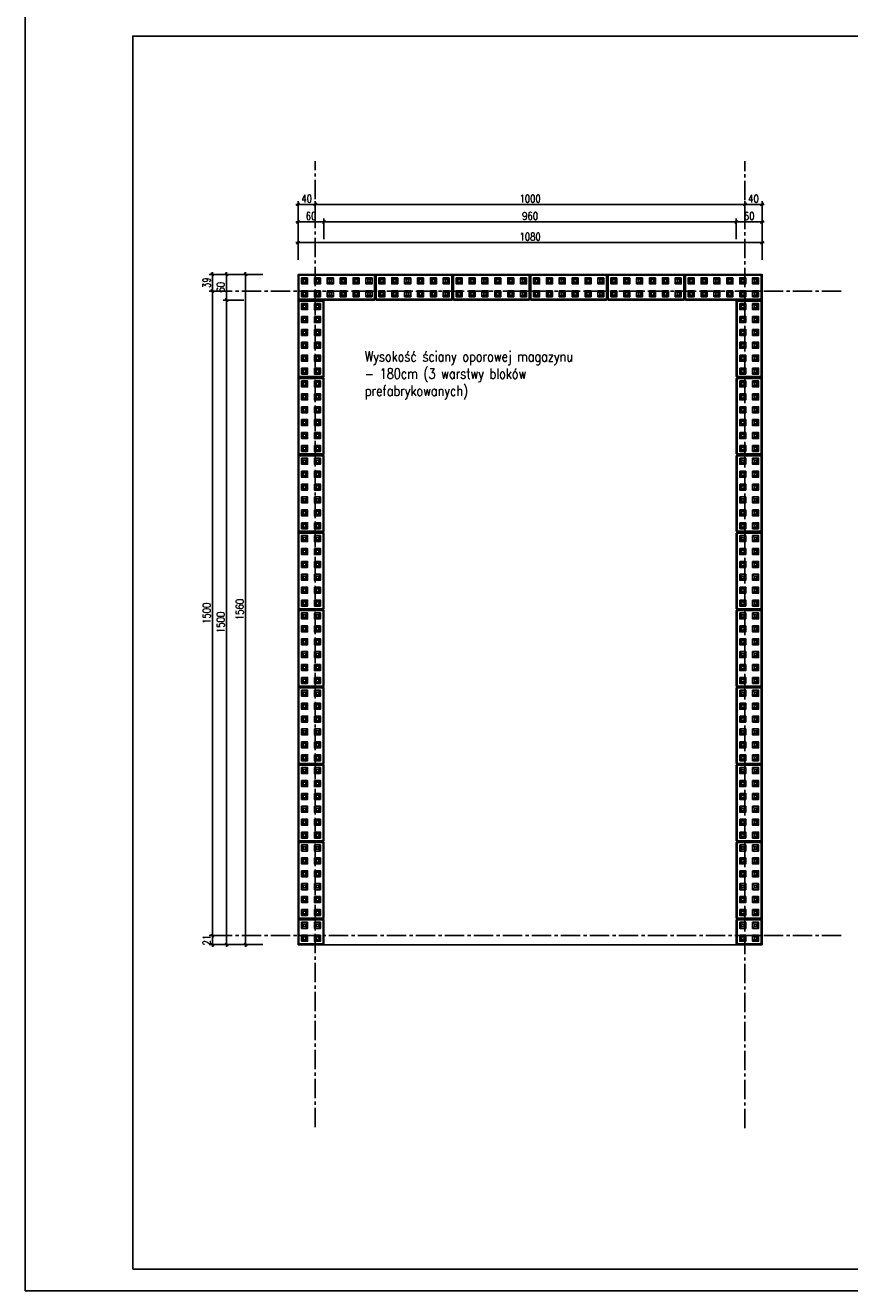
# Model space of a CAD drawing. Extents: x 335493 to 843864, y -123011 to -21739.
# Tile 21 of 28: x 553982 to 573172, y -88574 to -59124. Entities that reach past the tile are written whole.
import ezdxf

# ---------------------------------------------------------------- set-up
doc = ezdxf.new("R2010")
doc.units = 0
doc.header["$LTSCALE"] = 600
doc.header["$MEASUREMENT"] = 0
doc.header["$PDMODE"] = 1
doc.linetypes.add('CENTER2', pattern=[1.125, 0.75, -0.125, 0.125, -0.125])
doc.layers.get('0').update_dxf_attribs({"linetype": 'CONTINUOUS'})
doc.layers.get('Defpoints').update_dxf_attribs({"linetype": 'CONTINUOUS'})
for name, color, linetype in [('11 - opisy TXT2', 4, 'CONTINUOUS'), ('111 - opisy TXT3', 2, 'CONTINUOUS'), ('2 - linie odniesienia opisy', 8, 'CONTINUOUS'), ('33 - linia 2', 3, 'CONTINUOUS'), ('44 - osie 2', 6, 'CENTER2'), ('5 - linie odniesienia opisy', 8, 'CONTINUOUS')]:
    doc.layers.add(name, color=color, linetype=linetype)
doc.styles.add('TXT2', font='simplex.shx', dxfattribs={"width": 0.8, "height": 180})
doc.dimstyles.new('R1 - centymetry', dxfattribs={"dimtxt": 180, "dimasz": 70, "dimexe": 75, "dimexo": 75, "dimgap": 1.5, "dimtad": 0, "dimdec": 0, "dimlfac": 0.1, "dimzin": 0, "dimdsep": 46, "dimtxsty": 'TXT2', "dimblk1": 'OBLIQUE', "dimblk2": 'OBLIQUE', "dimsah": 1, "dimcen": -3, "dimdle": 50, "dimclrt": 4, "dimadec": 0, "dimazin": 0, "dimtfac": 0.75, "dimtdec": 0, "dimtix": 1, "dimtmove": 2, "dimatfit": 3, "dimldrblk": 'OBLIQUE', "dimfxl": 400, "dimfxlon": 1, "dimtvp": 0.75, "dimtolj": 1, "dimtzin": 0, "dimarcsym": 0})

# ---------------------------------------------------------------- blocks, each defined once
blk = doc.blocks.new('A$C40C031F5')
at = {"layer": '33 - linia 2'}
for points in [[(-70, -70), (70, -70), (70, 70), (-70, 70)], [(-30, -30), (-30, 30), (30, 30), (30, -30)]]:
    blk.add_lwpolyline(points, close=True, dxfattribs=at)
for points in [[(-70, 70), (-30, 30)], [(30, 30), (70, 70)], [(-30, -30), (-70, -70)], [(70, -70), (30, -30)]]:
    blk.add_lwpolyline(points, dxfattribs=at)
blk = doc.blocks.new('A$C37102340')
at = {"layer": '33 - linia 2'}
for points in [[(300, -20), (280, 0), (-280, 0), (-300, -20), (-300, -1780), (-280, -1800), (280, -1800), (300, -1780)], [(-280, -20), (-280, -1780), (280, -1780), (280, -20)]]:
    blk.add_lwpolyline(points, close=True, dxfattribs=at)
for points in [[(-280, -1800), (-280, 0)], [(280, -1800), (280, 0)], [(-280, -20), (-300, -20)], [(-300, -20), (300, -20)], [(-300, -1780), (300, -1780)]]:
    blk.add_lwpolyline(points, dxfattribs=at)
for p in [(-150, -150), (150, -150), (-150, -450), (150, -450), (-150, -750), (150, -750), (-150, -1050), (150, -1050), (-150, -1350), (150, -1350), (-150, -1650), (150, -1650)]:
    blk.add_blockref('A$C40C031F5', p, dxfattribs=at)
blk = doc.blocks.new('A$C51246FCC')
at = {"layer": '33 - linia 2'}
for points in [[(300, -580), (280, -600), (-280, -600), (-300, -580), (-300, -20), (-280, 0), (280, 0), (300, -20)], [(-280, -580), (-280, -20), (280, -20), (280, -580)]]:
    blk.add_lwpolyline(points, close=True, dxfattribs=at)
for points in [[(-280, 0), (-280, -600)], [(280, 0), (280, -600)], [(-280, -580), (-300, -580)], [(-300, -580), (300, -580)]]:
    blk.add_lwpolyline(points, dxfattribs=at)
at = {"layer": '33 - linia 2', "extrusion": (0, 0, -1), "zscale": -1, "rotation": 180}
for p in [(150, -150), (-150, -150), (150, -450), (-150, -450)]:
    blk.add_blockref('A$C40C031F5', p, dxfattribs=at)
blk = doc.blocks.new('_OBLIQUE')
at = {"color": 0, "linetype": 'ByBlock'}
blk.add_line((-0.5, -0.5), (0.5, 0.5), dxfattribs=at)
blk = doc.blocks.new('*D26')
at = {"layer": '5 - linie odniesienia opisy', "color": 0, "lineweight": -2, "transparency": 16777216}
for p, q in [((559510, -64920), (559035, -64920)), ((559110, -80570), (559110, -64870)), ((559510, -80520), (559035, -80520))]:
    blk.add_line(p, q, dxfattribs=at)
at = {"layer": 'Defpoints', "color": 0, "transparency": 16777216}
for p in [(559110, -64920), (560633, -64920), (560633, -80520)]:
    blk.add_point(p, dxfattribs=at)
at = {"layer": '5 - linie odniesienia opisy', "color": 0, "lineweight": -2, "transparency": 16777216, "xscale": 70, "yscale": 70, "zscale": 70}
for p, rotation in [((559110, -64920), 90), ((559110, -80520), 270)]:
    blk.add_blockref('_OBLIQUE', p, dxfattribs=dict(at, rotation=rotation))
at = {"layer": '5 - linie odniesienia opisy', "color": 4, "transparency": 16777216, "insert": (558975, -72720), "char_height": 180, "attachment_point": 5, "rotation": 90, "style": 'TXT2'}
blk.add_mtext('\\A1;1560', dxfattribs=at)
blk = doc.blocks.new('*D27')
at = {"layer": '5 - linie odniesienia opisy', "color": 0, "lineweight": -2, "transparency": 16777216}
for p, q in [((560283, -64180), (571183, -64180)), ((560333, -64580), (560333, -64105)), ((571133, -64580), (571133, -64105))]:
    blk.add_line(p, q, dxfattribs=at)
at = {"layer": 'Defpoints', "color": 0, "transparency": 16777216}
for p in [(571133, -64180), (560333, -65308), (571133, -65220)]:
    blk.add_point(p, dxfattribs=at)
at = {"layer": '5 - linie odniesienia opisy', "color": 0, "lineweight": -2, "transparency": 16777216, "xscale": 70, "yscale": 70, "zscale": 70, "rotation": 180}
blk.add_blockref('_OBLIQUE', (560333, -64180), dxfattribs=at)
at = {"layer": '5 - linie odniesienia opisy', "color": 0, "lineweight": -2, "transparency": 16777216, "xscale": 70, "yscale": 70, "zscale": 70}
blk.add_blockref('_OBLIQUE', (571133, -64180), dxfattribs=at)
at = {"layer": '5 - linie odniesienia opisy', "color": 4, "transparency": 16777216, "insert": (565733, -64045), "char_height": 180, "attachment_point": 5, "style": 'TXT2'}
blk.add_mtext('\\A1;1080', dxfattribs=at)
blk = doc.blocks.new('*D28')
at = {"layer": '5 - linie odniesienia opisy', "color": 0, "lineweight": -2, "transparency": 16777216}
for p, q in [((559066, -64920), (558591, -64920)), ((558666, -64870), (558666, -65570)), ((559066, -65520), (558591, -65520))]:
    blk.add_line(p, q, dxfattribs=at)
at = {"layer": 'Defpoints', "color": 0, "transparency": 16777216}
for p in [(560353, -64920), (558666, -65520), (560633, -65520)]:
    blk.add_point(p, dxfattribs=at)
at = {"layer": '5 - linie odniesienia opisy', "color": 0, "lineweight": -2, "transparency": 16777216, "xscale": 70, "yscale": 70, "zscale": 70}
for p, rotation in [((558666, -64920), 90), ((558666, -65520), 270)]:
    blk.add_blockref('_OBLIQUE', p, dxfattribs=dict(at, rotation=rotation))
at = {"layer": '5 - linie odniesienia opisy', "color": 4, "transparency": 16777216, "insert": (558531, -65220), "char_height": 180, "attachment_point": 5, "rotation": 90, "style": 'TXT2'}
blk.add_mtext('\\A1;60', dxfattribs=at)
blk = doc.blocks.new('*D29')
at = {"layer": '5 - linie odniesienia opisy', "color": 0, "lineweight": -2, "transparency": 16777216}
for p, q in [((559066, -65520), (558591, -65520)), ((558666, -65470), (558666, -80570)), ((559066, -80520), (558591, -80520))]:
    blk.add_line(p, q, dxfattribs=at)
at = {"layer": 'Defpoints', "color": 0, "transparency": 16777216}
for p in [(560633, -65520), (558666, -80520), (560633, -80520)]:
    blk.add_point(p, dxfattribs=at)
at = {"layer": '5 - linie odniesienia opisy', "color": 0, "lineweight": -2, "transparency": 16777216, "xscale": 70, "yscale": 70, "zscale": 70}
for p, rotation in [((558666, -65520), 90), ((558666, -80520), 270)]:
    blk.add_blockref('_OBLIQUE', p, dxfattribs=dict(at, rotation=rotation))
at = {"layer": '5 - linie odniesienia opisy', "color": 4, "transparency": 16777216, "insert": (558531, -73020), "char_height": 180, "attachment_point": 5, "rotation": 90, "style": 'TXT2'}
blk.add_mtext('\\A1;1500', dxfattribs=at)
blk = doc.blocks.new('*D30')
at = {"layer": '5 - linie odniesienia opisy', "color": 0, "lineweight": -2, "transparency": 16777216}
for p, q in [((560283, -63698), (560983, -63698)), ((560333, -64098), (560333, -63623)), ((560933, -64098), (560933, -63623))]:
    blk.add_line(p, q, dxfattribs=at)
at = {"layer": 'Defpoints', "color": 0, "transparency": 16777216}
for p in [(560933, -63698), (560333, -65308), (560933, -65540)]:
    blk.add_point(p, dxfattribs=at)
at = {"layer": '5 - linie odniesienia opisy', "color": 0, "lineweight": -2, "transparency": 16777216, "xscale": 70, "yscale": 70, "zscale": 70, "rotation": 180}
blk.add_blockref('_OBLIQUE', (560333, -63698), dxfattribs=at)
at = {"layer": '5 - linie odniesienia opisy', "color": 0, "lineweight": -2, "transparency": 16777216, "xscale": 70, "yscale": 70, "zscale": 70}
blk.add_blockref('_OBLIQUE', (560933, -63698), dxfattribs=at)
at = {"layer": '5 - linie odniesienia opisy', "color": 4, "transparency": 16777216, "insert": (560633, -63563), "char_height": 180, "attachment_point": 5, "style": 'TXT2'}
blk.add_mtext('\\A1;60', dxfattribs=at)
blk = doc.blocks.new('*D31')
at = {"layer": '5 - linie odniesienia opisy', "color": 0, "lineweight": -2, "transparency": 16777216}
for p, q in [((560883, -63698), (570583, -63698)), ((560933, -64098), (560933, -63623)), ((570533, -64098), (570533, -63623))]:
    blk.add_line(p, q, dxfattribs=at)
at = {"layer": 'Defpoints', "color": 0, "transparency": 16777216}
for p in [(570533, -63698), (560933, -65540), (570533, -65540)]:
    blk.add_point(p, dxfattribs=at)
at = {"layer": '5 - linie odniesienia opisy', "color": 0, "lineweight": -2, "transparency": 16777216, "xscale": 70, "yscale": 70, "zscale": 70, "rotation": 180}
blk.add_blockref('_OBLIQUE', (560933, -63698), dxfattribs=at)
at = {"layer": '5 - linie odniesienia opisy', "color": 0, "lineweight": -2, "transparency": 16777216, "xscale": 70, "yscale": 70, "zscale": 70}
blk.add_blockref('_OBLIQUE', (570533, -63698), dxfattribs=at)
at = {"layer": '5 - linie odniesienia opisy', "color": 4, "transparency": 16777216, "insert": (565733, -63563), "char_height": 180, "attachment_point": 5, "style": 'TXT2'}
blk.add_mtext('\\A1;960', dxfattribs=at)
blk = doc.blocks.new('*D32')
at = {"layer": '5 - linie odniesienia opisy', "color": 0, "lineweight": -2, "transparency": 16777216}
for p, q in [((570483, -63698), (571183, -63698)), ((570533, -64098), (570533, -63623)), ((571133, -64098), (571133, -63623))]:
    blk.add_line(p, q, dxfattribs=at)
at = {"layer": 'Defpoints', "color": 0, "transparency": 16777216}
for p in [(571133, -63698), (570533, -65540), (571133, -65540)]:
    blk.add_point(p, dxfattribs=at)
at = {"layer": '5 - linie odniesienia opisy', "color": 0, "lineweight": -2, "transparency": 16777216, "xscale": 70, "yscale": 70, "zscale": 70, "rotation": 180}
blk.add_blockref('_OBLIQUE', (570533, -63698), dxfattribs=at)
at = {"layer": '5 - linie odniesienia opisy', "color": 0, "lineweight": -2, "transparency": 16777216, "xscale": 70, "yscale": 70, "zscale": 70}
blk.add_blockref('_OBLIQUE', (571133, -63698), dxfattribs=at)
at = {"layer": '5 - linie odniesienia opisy', "color": 4, "transparency": 16777216, "insert": (570833, -63563), "char_height": 180, "attachment_point": 5, "style": 'TXT2'}
blk.add_mtext('\\A1;60', dxfattribs=at)
blk = doc.blocks.new('*D33')
at = {"layer": '5 - linie odniesienia opisy', "color": 0, "lineweight": -2, "transparency": 16777216}
for p, q in [((558736, -80308), (558261, -80308)), ((558336, -80570), (558336, -80258)), ((558736, -80520), (558261, -80520))]:
    blk.add_line(p, q, dxfattribs=at)
at = {"layer": 'Defpoints', "color": 0, "transparency": 16777216}
for p in [(558336, -80308), (560633, -80308), (560633, -80520)]:
    blk.add_point(p, dxfattribs=at)
at = {"layer": '5 - linie odniesienia opisy', "color": 0, "lineweight": -2, "transparency": 16777216, "xscale": 70, "yscale": 70, "zscale": 70}
for p, rotation in [((558336, -80308), 90), ((558336, -80520), 270)]:
    blk.add_blockref('_OBLIQUE', p, dxfattribs=dict(at, rotation=rotation))
at = {"layer": '5 - linie odniesienia opisy', "color": 4, "transparency": 16777216, "insert": (558201, -80414), "char_height": 180, "attachment_point": 5, "rotation": 90, "style": 'TXT2'}
blk.add_mtext('\\A1;21', dxfattribs=at)
blk = doc.blocks.new('*D34')
at = {"layer": '5 - linie odniesienia opisy', "color": 0, "lineweight": -2, "transparency": 16777216}
for p, q in [((558736, -65308), (558261, -65308)), ((558336, -80358), (558336, -65258)), ((558736, -80308), (558261, -80308))]:
    blk.add_line(p, q, dxfattribs=at)
at = {"layer": 'Defpoints', "color": 0, "transparency": 16777216}
for p in [(558336, -65308), (560333, -65308), (560633, -80308)]:
    blk.add_point(p, dxfattribs=at)
at = {"layer": '5 - linie odniesienia opisy', "color": 0, "lineweight": -2, "transparency": 16777216, "xscale": 70, "yscale": 70, "zscale": 70}
for p, rotation in [((558336, -65308), 90), ((558336, -80308), 270)]:
    blk.add_blockref('_OBLIQUE', p, dxfattribs=dict(at, rotation=rotation))
at = {"layer": '5 - linie odniesienia opisy', "color": 4, "transparency": 16777216, "insert": (558201, -72808), "char_height": 180, "attachment_point": 5, "rotation": 90, "style": 'TXT2'}
blk.add_mtext('\\A1;1500', dxfattribs=at)
blk = doc.blocks.new('*D35')
at = {"layer": '5 - linie odniesienia opisy', "color": 0, "lineweight": -2, "transparency": 16777216}
for p, q in [((558736, -64920), (558261, -64920)), ((558336, -65358), (558336, -64870)), ((558736, -65308), (558261, -65308))]:
    blk.add_line(p, q, dxfattribs=at)
at = {"layer": 'Defpoints', "color": 0, "transparency": 16777216}
for p in [(558336, -64920), (560353, -64920), (560333, -65308)]:
    blk.add_point(p, dxfattribs=at)
at = {"layer": '5 - linie odniesienia opisy', "color": 0, "lineweight": -2, "transparency": 16777216, "xscale": 70, "yscale": 70, "zscale": 70}
for p, rotation in [((558336, -64920), 90), ((558336, -65308), 270)]:
    blk.add_blockref('_OBLIQUE', p, dxfattribs=dict(at, rotation=rotation))
at = {"layer": '5 - linie odniesienia opisy', "color": 4, "transparency": 16777216, "insert": (558201, -65114), "char_height": 180, "attachment_point": 5, "rotation": 90, "style": 'TXT2'}
blk.add_mtext('\\A1;39', dxfattribs=at)
blk = doc.blocks.new('*D36')
at = {"layer": '5 - linie odniesienia opisy', "color": 0, "lineweight": -2, "transparency": 16777216}
for p, q in [((560283, -63292), (560783, -63292)), ((560333, -63692), (560333, -63217)), ((560733, -63692), (560733, -63217))]:
    blk.add_line(p, q, dxfattribs=at)
at = {"layer": 'Defpoints', "color": 0, "transparency": 16777216}
for p in [(560733, -63292), (560333, -65308), (560733, -65300)]:
    blk.add_point(p, dxfattribs=at)
at = {"layer": '5 - linie odniesienia opisy', "color": 0, "lineweight": -2, "transparency": 16777216, "xscale": 70, "yscale": 70, "zscale": 70, "rotation": 180}
blk.add_blockref('_OBLIQUE', (560333, -63292), dxfattribs=at)
at = {"layer": '5 - linie odniesienia opisy', "color": 0, "lineweight": -2, "transparency": 16777216, "xscale": 70, "yscale": 70, "zscale": 70}
blk.add_blockref('_OBLIQUE', (560733, -63292), dxfattribs=at)
at = {"layer": '5 - linie odniesienia opisy', "color": 4, "transparency": 16777216, "insert": (560533, -63157), "char_height": 180, "attachment_point": 5, "style": 'TXT2'}
blk.add_mtext('\\A1;40', dxfattribs=at)
blk = doc.blocks.new('*D37')
at = {"layer": '5 - linie odniesienia opisy', "color": 0, "lineweight": -2, "transparency": 16777216}
for p, q in [((560683, -63292), (570783, -63292)), ((560733, -63692), (560733, -63217)), ((570733, -63692), (570733, -63217))]:
    blk.add_line(p, q, dxfattribs=at)
at = {"layer": 'Defpoints', "color": 0, "transparency": 16777216}
for p in [(570733, -63292), (560733, -65300), (570733, -65308)]:
    blk.add_point(p, dxfattribs=at)
at = {"layer": '5 - linie odniesienia opisy', "color": 0, "lineweight": -2, "transparency": 16777216, "xscale": 70, "yscale": 70, "zscale": 70, "rotation": 180}
blk.add_blockref('_OBLIQUE', (560733, -63292), dxfattribs=at)
at = {"layer": '5 - linie odniesienia opisy', "color": 0, "lineweight": -2, "transparency": 16777216, "xscale": 70, "yscale": 70, "zscale": 70}
blk.add_blockref('_OBLIQUE', (570733, -63292), dxfattribs=at)
at = {"layer": '5 - linie odniesienia opisy', "color": 4, "transparency": 16777216, "insert": (565733, -63157), "char_height": 180, "attachment_point": 5, "style": 'TXT2'}
blk.add_mtext('\\A1;1000', dxfattribs=at)
blk = doc.blocks.new('*D38')
at = {"layer": '5 - linie odniesienia opisy', "color": 0, "lineweight": -2, "transparency": 16777216}
for p, q in [((570683, -63292), (571183, -63292)), ((570733, -63692), (570733, -63217)), ((571133, -63692), (571133, -63217))]:
    blk.add_line(p, q, dxfattribs=at)
at = {"layer": 'Defpoints', "color": 0, "transparency": 16777216}
for p in [(571133, -63292), (570733, -65308), (571133, -65308)]:
    blk.add_point(p, dxfattribs=at)
at = {"layer": '5 - linie odniesienia opisy', "color": 0, "lineweight": -2, "transparency": 16777216, "xscale": 70, "yscale": 70, "zscale": 70, "rotation": 180}
blk.add_blockref('_OBLIQUE', (570733, -63292), dxfattribs=at)
at = {"layer": '5 - linie odniesienia opisy', "color": 0, "lineweight": -2, "transparency": 16777216, "xscale": 70, "yscale": 70, "zscale": 70}
blk.add_blockref('_OBLIQUE', (571133, -63292), dxfattribs=at)
at = {"layer": '5 - linie odniesienia opisy', "color": 4, "transparency": 16777216, "insert": (570933, -63157), "char_height": 180, "attachment_point": 5, "style": 'TXT2'}
blk.add_mtext('\\A1;40', dxfattribs=at)
blk = doc.blocks.new('A$C40C05588')
at = {"layer": '44 - osie 2'}
for points in [[(380, -19829), (380, 2658)], [(10380, -19851), (10380, 2658)], [(-2002, -367), (12661, -367)], [(-2002, -15367), (12661, -15367)]]:
    blk.add_lwpolyline(points, dxfattribs=at)

msp = doc.modelspace()

# ---------------------------------------------------------------- linework, layer by layer
at = {"layer": '111 - opisy TXT3'}
msp.add_lwpolyline([(556481.9, -88073.5), (595481.9, -88073.5), (595481.9, -59373.5), (556481.9, -59373.5)], close=True, dxfattribs=at)
at = {"layer": '2 - linie odniesienia opisy'}
msp.add_lwpolyline([(553981.9, -88573.5), (595981.9, -88573.5), (595981.9, -58873.5), (553981.9, -58873.5)], close=True, dxfattribs=at)
at = {"layer": '33 - linia 2'}
msp.add_lwpolyline([(560332.5, -64920.4), (571132.5, -64920.4), (571132.5, -80520.4), (560332.5, -80520.4)], close=True, dxfattribs=at)

# ---------------------------------------------------------------- block references
at = {"layer": '33 - linia 2', "xscale": -1}
for p, rotation in [((560332.5, -65220.4), 90), ((562132.5, -65220.4), 90), ((563932.5, -65220.4), 90), ((565732.5, -65220.4), 90), ((567532.5, -65220.4), 90), ((569332.5, -65220.4), 90), ((560632.5, -67320.4), 180), ((570832.5, -67320.4), 180), ((560632.5, -69120.4), 180), ((570832.5, -69120.4), 180), ((560632.5, -70920.4), 180), ((570832.5, -70920.4), 180), ((560632.5, -72720.4), 180), ((570832.5, -72720.4), 180), ((560632.5, -74520.4), 180), ((570832.5, -74520.4), 180), ((560632.5, -76320.4), 180), ((570832.5, -76320.4), 180), ((560632.5, -78120.4), 180), ((570832.5, -78120.4), 180), ((560632.5, -79920.4), 180), ((570832.5, -79920.4), 180)]:
    msp.add_blockref('A$C37102340', p, dxfattribs=dict(at, rotation=rotation))
at = {"layer": '5 - linie odniesienia opisy'}
for name, p in [('A$C40C05588', (560352.5, -64940.4)), ('A$C51246FCC', (560632.5, -79920.4)), ('A$C51246FCC', (570832.5, -79920.4))]:
    msp.add_blockref(name, p, dxfattribs=at)

# ---------------------------------------------------------------- texts
at = {"layer": '11 - opisy TXT2', "insert": (561884.5, -66709.9), "char_height": 240, "width": 5537.776, "attachment_point": 1, "style": 'TXT2'}
msp.add_mtext('\\A1;\\pt720,3360,5280,8160,8400;Wysokość ściany oporowej magazynu - 180cm (3 warstwy bloków prefabrykowanych)', dxfattribs=at)

# ---------------------------------------------------------------- dimensions: what is measured, and where the dimension line sits
at = {"layer": '5 - linie odniesienia opisy'}
for base, p1, p2, picture, middle in [((560732.5, -63291.9), (560332.5, -65307.7), (560732.5, -65300.4), '*D36', (560532.5, -63156.9)), ((570732.5, -63291.9), (560732.5, -65300.4), (570732.5, -65307.7), '*D37', (565732.5, -63156.9)), ((571132.5, -63291.9), (570732.5, -65307.7), (571132.5, -65307.7), '*D38', (570932.5, -63156.9)), ((560932.5, -63697.7), (560332.5, -65307.7), (560932.5, -65540.4), '*D30', (560632.5, -63562.7)), ((570532.5, -63697.7), (560932.5, -65540.4), (570532.5, -65540.4), '*D31', (565732.5, -63562.7)), ((571132.5, -63697.7), (570532.5, -65540.4), (571132.5, -65540.4), '*D32', (570832.5, -63562.7)), ((571132.5, -64179.5), (560332.5, -65307.7), (571132.5, -65220.4), '*D27', (565732.5, -64044.5))]:
    dim = msp.add_linear_dim(base=base, p1=p1, p2=p2, dimstyle='R1 - centymetry', dxfattribs=at)
    dim.commit()
    dim.dimension.update_dxf_attribs({"geometry": picture, "text_midpoint": middle})
for base, p1, p2, picture, middle in [((558336.2, -64920.4), (560332.5, -65307.7), (560352.5, -64920.4), '*D35', (558201.2, -65114)), ((558665.9, -65520.4), (560352.5, -64920.4), (560632.5, -65520.4), '*D28', (558530.9, -65220.4)), ((559110.1, -64920.4), (560632.5, -80520.4), (560632.5, -64920.4), '*D26', (558975.1, -72720.4)), ((558336.2, -65307.7), (560632.5, -80307.7), (560332.5, -65307.7), '*D34', (558201.2, -72807.7)), ((558665.9, -80520.4), (560632.5, -65520.4), (560632.5, -80520.4), '*D29', (558530.9, -73020.4)), ((558336.2, -80307.7), (560632.5, -80520.4), (560632.5, -80307.7), '*D33', (558201.2, -80414))]:
    dim = msp.add_linear_dim(base=base, p1=p1, p2=p2, angle=90, dimstyle='R1 - centymetry', dxfattribs=at)
    dim.commit()
    dim.dimension.update_dxf_attribs({"geometry": picture, "text_midpoint": middle})

doc.saveas('drawing.dxf')
